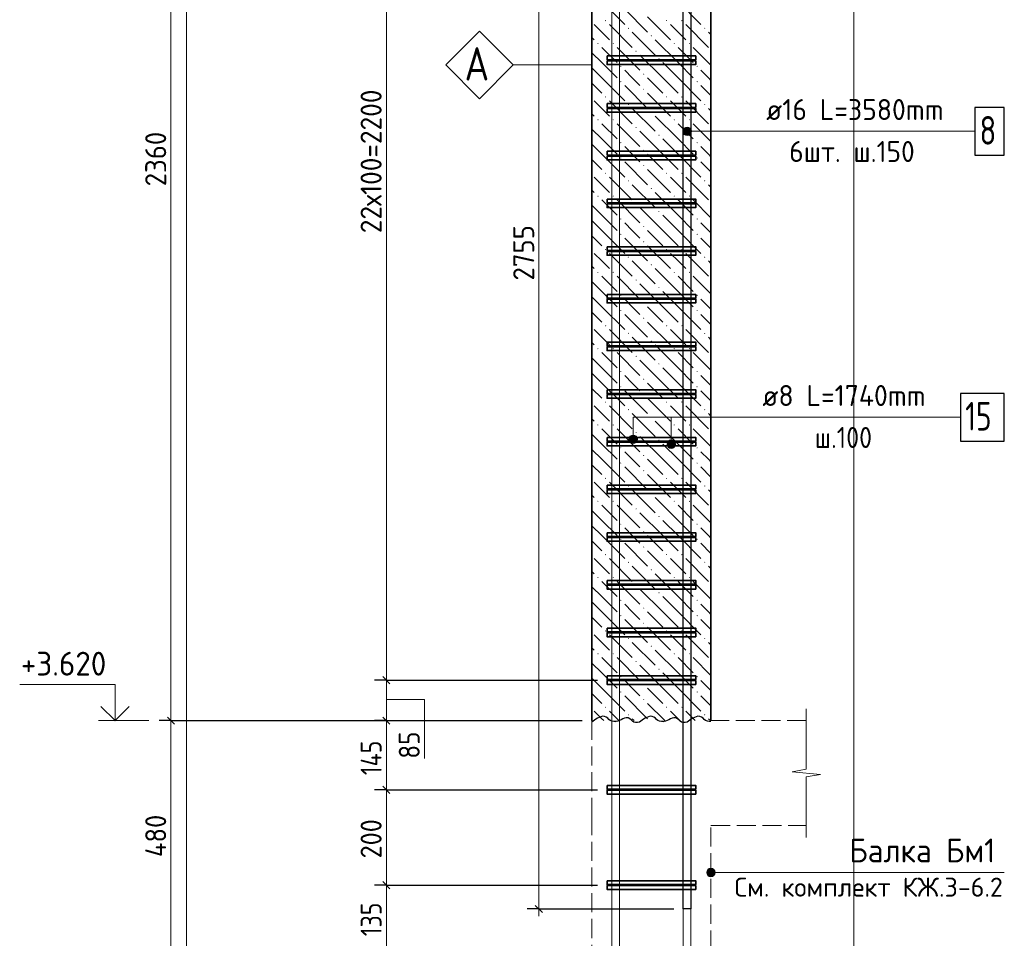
# Model space of a CAD drawing. Header units: millimetres. Extents: x 0 to 59400, y 0 to 42000.
# Tile 10 of 21: x 14488 to 24813, y 22113 to 31747. Entities that reach past the tile are written whole.
import ezdxf

# ---------------------------------------------------------------- set-up
doc = ezdxf.new("R2010")
doc.units = ezdxf.units.MM
doc.linetypes.add('______2', pattern=[270, 200, -70])
for name, color, linetype, lineweight in [('S1 ДОП Продольная арматура', 52, 'Continuous', 25), ('S1 Продольная арматура', 52, 'Continuous', 25), ('Standard', 7, 'Continuous', 25), ('ЖБ Перекрытие верхний уровень', 7, 'Continuous', 18), ('Позиционная метка диаметр_ шаг', 7, 'Continuous', 13), ('Позиционная метка линия выноска', 7, 'Continuous', 13), ('Примечания', 7, 'Continuous', 13), ('Размерная линия_ общее', 7, 'Continuous', 13), ('Хомут', 52, 'Continuous', 25)]:
    doc.layers.add(name, color=color, linetype=linetype, lineweight=lineweight)
doc.layers.add('ЖБ Балка Нижележащая', color=7, linetype='______2', lineweight=18, true_color=0x656565)
doc.layers.add('ЖБ Пилон', color=7, linetype='______2', lineweight=13, true_color=0xa0a0a0)
doc.styles.add('ISOCPEUR', font='txt')

msp = doc.modelspace()

# ---------------------------------------------------------------- hatches: boundary and pattern name
at = {"layer": 'ЖБ Пилон', "linetype": 'Continuous', "lineweight": 18, "transparency": 33554687}
for points in [[(20625, 31736), (20632, 31743), (20638, 31736), (20632, 31730)], [(21265, 31736), (21272, 31743), (21278, 31736), (21272, 31730)], [(21425, 31736), (21432, 31743), (21438, 31736), (21432, 31730)], [(20865, 31656), (20872, 31663), (20878, 31656), (20872, 31650)], [(21665, 31656), (21672, 31663), (21678, 31656), (21672, 31650)], [(20545, 31496), (20552, 31503), (20558, 31496), (20552, 31490)], [(20705, 31496), (20712, 31503), (20718, 31496), (20712, 31490)], [(21105, 31576), (21112, 31583), (21118, 31576), (21112, 31570)], [(21345, 31496), (21352, 31503), (21358, 31496), (21352, 31490)], [(21505, 31496), (21512, 31503), (21518, 31496), (21512, 31490)], [(20945, 31416), (20952, 31423), (20958, 31416), (20952, 31410)], [(21185, 31336), (21192, 31343), (21198, 31336), (21192, 31330)], [(20785, 31256), (20792, 31263), (20798, 31256), (20792, 31250)], [(21585, 31256), (21592, 31263), (21598, 31256), (21592, 31250)], [(20785, 31096), (20792, 31103), (20798, 31096), (20792, 31090)], [(21025, 31176), (21032, 31183), (21038, 31176), (21032, 31170)], [(21585, 31096), (21592, 31103), (21598, 31096), (21592, 31090)], [(21025, 31016), (21032, 31023), (21038, 31016), (21032, 31010)], [(20625, 30936), (20632, 30943), (20638, 30936), (20632, 30930)], [(21265, 30936), (21272, 30943), (21278, 30936), (21272, 30930)], [(21425, 30936), (21432, 30943), (21438, 30936), (21432, 30930)], [(20865, 30856), (20872, 30863), (20878, 30856), (20872, 30850)], [(21105, 30776), (21112, 30783), (21118, 30776), (21112, 30770)], [(21665, 30856), (21672, 30863), (21678, 30856), (21672, 30850)], [(20545, 30696), (20552, 30703), (20558, 30696), (20552, 30690)], [(20705, 30696), (20712, 30703), (20718, 30696), (20712, 30690)], [(21345, 30696), (21352, 30703), (21358, 30696), (21352, 30690)], [(21505, 30696), (21512, 30703), (21518, 30696), (21512, 30690)], [(20945, 30616), (20952, 30623), (20958, 30616), (20952, 30610)], [(20785, 30456), (20792, 30463), (20798, 30456), (20792, 30450)], [(21185, 30536), (21192, 30543), (21198, 30536), (21192, 30530)], [(21585, 30456), (21592, 30463), (21598, 30456), (21592, 30450)], [(21025, 30376), (21032, 30383), (21038, 30376), (21032, 30370)], [(20785, 30296), (20792, 30303), (20798, 30296), (20792, 30290)], [(21585, 30296), (21592, 30303), (21598, 30296), (21592, 30290)], [(21025, 30216), (21032, 30223), (21038, 30216), (21032, 30210)], [(20625, 30136), (20632, 30143), (20638, 30136), (20632, 30130)], [(20865, 30056), (20872, 30063), (20878, 30056), (20872, 30050)], [(21265, 30136), (21272, 30143), (21278, 30136), (21272, 30130)], [(21425, 30136), (21432, 30143), (21438, 30136), (21432, 30130)], [(21665, 30056), (21672, 30063), (21678, 30056), (21672, 30050)], [(21105, 29976), (21112, 29983), (21118, 29976), (21112, 29970)], [(20545, 29896), (20552, 29903), (20558, 29896), (20552, 29890)], [(20705, 29896), (20712, 29903), (20718, 29896), (20712, 29890)], [(21345, 29896), (21352, 29903), (21358, 29896), (21352, 29890)], [(21505, 29896), (21512, 29903), (21518, 29896), (21512, 29890)], [(20945, 29816), (20952, 29823), (20958, 29816), (20952, 29810)], [(21185, 29736), (21192, 29743), (21198, 29736), (21192, 29730)], [(20785, 29656), (20792, 29663), (20798, 29656), (20792, 29650)], [(21585, 29656), (21592, 29663), (21598, 29656), (21592, 29650)], [(21025, 29576), (21032, 29583), (21038, 29576), (21032, 29570)], [(20785, 29496), (20792, 29503), (20798, 29496), (20792, 29490)], [(21585, 29496), (21592, 29503), (21598, 29496), (21592, 29490)], [(20625, 29336), (20632, 29343), (20638, 29336), (20632, 29330)], [(21025, 29416), (21032, 29423), (21038, 29416), (21032, 29410)], [(21265, 29336), (21272, 29343), (21278, 29336), (21272, 29330)], [(21425, 29336), (21432, 29343), (21438, 29336), (21432, 29330)], [(20865, 29256), (20872, 29263), (20878, 29256), (20872, 29250)], [(21665, 29256), (21672, 29263), (21678, 29256), (21672, 29250)], [(21105, 29176), (21112, 29183), (21118, 29176), (21112, 29170)], [(20545, 29096), (20552, 29103), (20558, 29096), (20552, 29090)], [(20705, 29096), (20712, 29103), (20718, 29096), (20712, 29090)], [(20945, 29016), (20952, 29023), (20958, 29016), (20952, 29010)], [(21345, 29096), (21352, 29103), (21358, 29096), (21352, 29090)], [(21505, 29096), (21512, 29103), (21518, 29096), (21512, 29090)], [(21185, 28936), (21192, 28943), (21198, 28936), (21192, 28930)], [(20785, 28856), (20792, 28863), (20798, 28856), (20792, 28850)], [(21585, 28856), (21592, 28863), (21598, 28856), (21592, 28850)], [(21025, 28776), (21032, 28783), (21038, 28776), (21032, 28770)], [(20785, 28696), (20792, 28703), (20798, 28696), (20792, 28690)], [(21025, 28616), (21032, 28623), (21038, 28616), (21032, 28610)], [(21585, 28696), (21592, 28703), (21598, 28696), (21592, 28690)], [(20625, 28536), (20632, 28543), (20638, 28536), (20632, 28530)], [(21265, 28536), (21272, 28543), (21278, 28536), (21272, 28530)], [(21425, 28536), (21432, 28543), (21438, 28536), (21432, 28530)], [(20865, 28456), (20872, 28463), (20878, 28456), (20872, 28450)], [(21665, 28456), (21672, 28463), (21678, 28456), (21672, 28450)], [(20545, 28296), (20552, 28303), (20558, 28296), (20552, 28290)], [(20705, 28296), (20712, 28303), (20718, 28296), (20712, 28290)], [(21105, 28376), (21112, 28383), (21118, 28376), (21112, 28370)], [(21345, 28296), (21352, 28303), (21358, 28296), (21352, 28290)], [(21505, 28296), (21512, 28303), (21518, 28296), (21512, 28290)], [(20945, 28216), (20952, 28223), (20958, 28216), (20952, 28210)], [(21185, 28136), (21192, 28143), (21198, 28136), (21192, 28130)], [(20785, 28056), (20792, 28063), (20798, 28056), (20792, 28050)], [(21585, 28056), (21592, 28063), (21598, 28056), (21592, 28050)], [(20785, 27896), (20792, 27903), (20798, 27896), (20792, 27890)], [(21025, 27976), (21032, 27983), (21038, 27976), (21032, 27970)], [(21585, 27896), (21592, 27903), (21598, 27896), (21592, 27890)], [(21025, 27816), (21032, 27823), (21038, 27816), (21032, 27810)], [(20625, 27736), (20632, 27743), (20638, 27736), (20632, 27730)], [(21265, 27736), (21272, 27743), (21278, 27736), (21272, 27730)], [(21425, 27736), (21432, 27743), (21438, 27736), (21432, 27730)], [(20865, 27656), (20872, 27663), (20878, 27656), (20872, 27650)], [(21105, 27576), (21112, 27583), (21118, 27576), (21112, 27570)], [(21665, 27656), (21672, 27663), (21678, 27656), (21672, 27650)], [(20545, 27496), (20552, 27503), (20558, 27496), (20552, 27490)], [(20705, 27496), (20712, 27503), (20718, 27496), (20712, 27490)], [(21345, 27496), (21352, 27503), (21358, 27496), (21352, 27490)], [(21505, 27496), (21512, 27503), (21518, 27496), (21512, 27490)], [(20945, 27416), (20952, 27423), (20958, 27416), (20952, 27410)], [(20785, 27256), (20792, 27263), (20798, 27256), (20792, 27250)], [(21185, 27336), (21192, 27343), (21198, 27336), (21192, 27330)], [(21585, 27256), (21592, 27263), (21598, 27256), (21592, 27250)], [(21025, 27176), (21032, 27183), (21038, 27176), (21032, 27170)], [(20785, 27096), (20792, 27103), (20798, 27096), (20792, 27090)], [(21585, 27096), (21592, 27103), (21598, 27096), (21592, 27090)], [(21025, 27016), (21032, 27023), (21038, 27016), (21032, 27010)], [(20625, 26936), (20632, 26943), (20638, 26936), (20632, 26930)], [(20865, 26856), (20872, 26863), (20878, 26856), (20872, 26850)], [(21265, 26936), (21272, 26943), (21278, 26936), (21272, 26930)], [(21425, 26936), (21432, 26943), (21438, 26936), (21432, 26930)], [(21665, 26856), (21672, 26863), (21678, 26856), (21672, 26850)], [(21105, 26776), (21112, 26783), (21118, 26776), (21112, 26770)], [(20545, 26696), (20552, 26703), (20558, 26696), (20552, 26690)], [(20705, 26696), (20712, 26703), (20718, 26696), (20712, 26690)], [(21345, 26696), (21352, 26703), (21358, 26696), (21352, 26690)], [(21505, 26696), (21512, 26703), (21518, 26696), (21512, 26690)], [(20945, 26616), (20952, 26623), (20958, 26616), (20952, 26610)], [(21185, 26536), (21192, 26543), (21198, 26536), (21192, 26530)], [(20785, 26456), (20792, 26463), (20798, 26456), (20792, 26450)], [(21585, 26456), (21592, 26463), (21598, 26456), (21592, 26450)], [(21025, 26376), (21032, 26383), (21038, 26376), (21032, 26370)], [(20785, 26296), (20792, 26303), (20798, 26296), (20792, 26290)], [(21585, 26296), (21592, 26303), (21598, 26296), (21592, 26290)], [(20625, 26136), (20632, 26143), (20638, 26136), (20632, 26130)], [(21025, 26216), (21032, 26223), (21038, 26216), (21032, 26210)], [(21265, 26136), (21272, 26143), (21278, 26136), (21272, 26130)], [(21425, 26136), (21432, 26143), (21438, 26136), (21432, 26130)], [(20865, 26056), (20872, 26063), (20878, 26056), (20872, 26050)], [(21665, 26056), (21672, 26063), (21678, 26056), (21672, 26050)], [(21105, 25976), (21112, 25983), (21118, 25976), (21112, 25970)], [(20545, 25896), (20552, 25903), (20558, 25896), (20552, 25890)], [(20705, 25896), (20712, 25903), (20718, 25896), (20712, 25890)], [(20945, 25816), (20952, 25823), (20958, 25816), (20952, 25810)], [(21345, 25896), (21352, 25903), (21358, 25896), (21352, 25890)], [(21505, 25896), (21512, 25903), (21518, 25896), (21512, 25890)], [(21185, 25736), (21192, 25743), (21198, 25736), (21192, 25730)], [(20785, 25656), (20792, 25663), (20798, 25656), (20792, 25650)], [(21585, 25656), (21592, 25663), (21598, 25656), (21592, 25650)], [(21025, 25576), (21032, 25583), (21038, 25576), (21032, 25570)], [(20785, 25496), (20792, 25503), (20798, 25496), (20792, 25490)], [(21025, 25416), (21032, 25423), (21038, 25416), (21032, 25410)], [(21585, 25496), (21592, 25503), (21598, 25496), (21592, 25490)], [(20625, 25336), (20632, 25343), (20638, 25336), (20632, 25330)], [(21265, 25336), (21272, 25343), (21278, 25336), (21272, 25330)], [(21425, 25336), (21432, 25343), (21438, 25336), (21432, 25330)], [(20865, 25256), (20872, 25263), (20878, 25256), (20872, 25250)], [(21665, 25256), (21672, 25263), (21678, 25256), (21672, 25250)], [(20545, 25096), (20552, 25103), (20558, 25096), (20552, 25090)], [(20705, 25096), (20712, 25103), (20718, 25096), (20712, 25090)], [(21105, 25176), (21112, 25183), (21118, 25176), (21112, 25170)], [(21345, 25096), (21352, 25103), (21358, 25096), (21352, 25090)], [(21505, 25096), (21512, 25103), (21518, 25096), (21512, 25090)], [(20945, 25016), (20952, 25023), (20958, 25016), (20952, 25010)], [(21185, 24936), (21192, 24943), (21198, 24936), (21192, 24930)], [(20785, 24856), (20792, 24863), (20798, 24856), (20792, 24850)], [(21025, 24776), (21032, 24783), (21038, 24776), (21032, 24770)], [(21585, 24856), (21592, 24863), (21598, 24856), (21592, 24850)], [(20785, 24696), (20792, 24703), (20798, 24696), (20792, 24690)], [(21585, 24696), (21592, 24703), (21598, 24696), (21592, 24690)], [(21025, 24616), (21032, 24623), (21038, 24616), (21032, 24610)], [(20625, 24536), (20632, 24543), (20638, 24536), (20632, 24530)], [(21265, 24536), (21272, 24543), (21278, 24536), (21272, 24530)], [(21425, 24536), (21432, 24543), (21438, 24536), (21432, 24530)], [(20865, 24456), (20872, 24463), (20878, 24456), (20872, 24450)], [(21665, 24456), (21672, 24463), (21678, 24456), (21672, 24450)]]:
    msp.add_hatch(color=7, dxfattribs=at).paths.add_polyline_path(points, flags=16)
at = {"layer": 'Позиционная метка линия выноска', "linetype": 'Continuous', "lineweight": 13, "transparency": 33554687}
for points in [[(21449, 30554), (21449, 30599), (21442, 30576)], [(21465, 30538), (21465, 30615), (21449, 30599)], [(21465, 30538), (21449, 30599), (21449, 30554)], [(21487, 30531), (21487, 30621), (21465, 30615)], [(21487, 30531), (21465, 30615), (21465, 30538)], [(21510, 30538), (21510, 30615), (21487, 30621)], [(21510, 30538), (21487, 30621), (21487, 30531)], [(21526, 30554), (21526, 30599), (21510, 30615)], [(21526, 30554), (21510, 30615), (21510, 30538)], [(21526, 30599), (21526, 30554), (21532, 30576)], [(20960, 27368), (20882, 27368), (20876, 27346)], [(20960, 27368), (20876, 27346), (20966, 27346)], [(20943, 27385), (20898, 27385), (20882, 27368)], [(20943, 27385), (20882, 27368), (20960, 27368)], [(20898, 27385), (20943, 27385), (20921, 27391)], [(20966, 27346), (20876, 27346), (20882, 27323)], [(20966, 27346), (20882, 27323), (20960, 27323)], [(20960, 27323), (20882, 27323), (20898, 27307)], [(20960, 27323), (20898, 27307), (20943, 27307)], [(20943, 27307), (20898, 27307), (20921, 27301)], [(21360, 27318), (21282, 27318), (21276, 27296)], [(21360, 27318), (21276, 27296), (21366, 27296)], [(21366, 27296), (21276, 27296), (21282, 27273)], [(21343, 27335), (21298, 27335), (21282, 27318)], [(21343, 27335), (21282, 27318), (21360, 27318)], [(21366, 27296), (21282, 27273), (21360, 27273)], [(21360, 27273), (21282, 27273), (21298, 27257)], [(21298, 27335), (21343, 27335), (21321, 27341)], [(21360, 27273), (21298, 27257), (21343, 27257)], [(21343, 27257), (21298, 27257), (21321, 27251)], [(21699, 22782), (21699, 22827), (21692, 22804)], [(21699, 22827), (21715, 22765), (21715, 22843)], [(21699, 22827), (21699, 22782), (21715, 22765)], [(21715, 22843), (21737, 22759), (21737, 22849)], [(21715, 22843), (21715, 22765), (21737, 22759)], [(21737, 22849), (21737, 22759), (21760, 22765)], [(21737, 22849), (21760, 22765), (21760, 22843)], [(21760, 22843), (21760, 22765), (21776, 22782)], [(21760, 22843), (21776, 22782), (21776, 22827)], [(21776, 22827), (21776, 22782), (21782, 22804)]]:
    msp.add_hatch(color=7, dxfattribs=at).paths.add_polyline_path(points)

# ---------------------------------------------------------------- linework, layer by layer
at = {"layer": 'S1 ДОП Продольная арматура', "color": 28, "linetype": 'Continuous', "lineweight": 25, "true_color": 0x50140a, "transparency": 33554687}
msp.add_lwpolyline([(21447, 22421), (21447, 36821), (17947, 36821), (17947, 36901), (21527, 36901), (21527, 22421), (21447, 22421)], dxfattribs=at)
msp.add_lwpolyline([(21447, 22421), (21447, 36821), (17947, 36821), (17947, 36901), (21527, 36901), (21527, 22421), (21447, 22421)], dxfattribs=at)
msp.add_lwpolyline([(21447, 22421), (21447, 36821), (17947, 36821), (17947, 36901), (21527, 36901), (21527, 22421), (21447, 22421)], dxfattribs=at)
msp.add_lwpolyline([(21447, 22421), (21447, 36821), (17947, 36821), (17947, 36901), (21527, 36901), (21527, 22421), (21447, 22421)], dxfattribs=at)
msp.add_lwpolyline([(21447, 22421), (21447, 36821), (17947, 36821), (17947, 36901), (21527, 36901), (21527, 22421), (21447, 22421)], dxfattribs=at)
at = {"layer": 'S1 ДОП Продольная арматура', "color": 7, "linetype": 'Continuous', "lineweight": 25, "transparency": 33554687}
msp.add_lwpolyline([(24503, 30326), (24813, 30326), (24813, 30826), (24503, 30826), (24503, 30326)], dxfattribs=at)
at = {"layer": 'S1 Продольная арматура', "color": 7, "linetype": 'Continuous', "lineweight": 18, "transparency": 33554687}
for points in [[(21447, 5496), (21447, 36921), (17947, 36921), (17947, 37001), (21527, 37001), (21527, 5496), (21447, 5496)], [(21447, 5496), (21447, 36921), (17947, 36921), (17947, 37001), (21527, 37001), (21527, 5496), (21447, 5496)], [(21447, 5496), (21447, 36921), (17947, 36921), (17947, 37001), (21527, 37001), (21527, 5496), (21447, 5496)], [(20697, 5496), (20697, 36821), (17097, 36821), (17097, 36901), (20777, 36901), (20777, 5496), (20697, 5496)], [(20697, 5496), (20697, 36821), (17097, 36821), (17097, 36901), (20777, 36901), (20777, 5496), (20697, 5496)], [(20697, 5496), (20697, 36821), (17097, 36821), (17097, 36901), (20777, 36901), (20777, 5496), (20697, 5496)]]:
    msp.add_lwpolyline(points, dxfattribs=at)
at = {"layer": 'Standard', "color": 7, "linetype": 'Continuous', "lineweight": 13, "transparency": 33554687}
msp.add_line((15843, 24396), (15313, 24396), dxfattribs=at)
at = {"layer": 'Standard', "color": 251, "linetype": 'Continuous', "lineweight": -3, "true_color": 0x656565, "transparency": 33554687}
for q in [(19808, 22421), (20058, 22421), (21347, 22421)]:
    msp.add_line((19933, 22421), q, dxfattribs=at)
at = {"layer": 'Standard', "color": 251, "linetype": 'Continuous', "lineweight": 25, "true_color": 0x656565, "transparency": 33554687}
msp.add_line((19970, 22383), (19895, 22458), dxfattribs=at)
at = {"layer": 'Standard', "color": 251, "linetype": 'Continuous', "lineweight": 13, "true_color": 0x656565, "transparency": 33554687}
msp.add_line((19933, 22421), (19933, 22346), dxfattribs=at)
at = {"layer": 'Standard', "color": 254, "linetype": 'Continuous', "lineweight": 13, "true_color": 0xc4c4ff, "transparency": 33554687}
msp.add_lwpolyline([(16237, 1996), (23237, 1996), (23237, 39692), (16237, 39692), (16237, 1996)], dxfattribs=at)
at = {"layer": 'Standard', "color": 251, "linetype": 'Continuous', "lineweight": 13, "true_color": 0x656565, "transparency": 33554687}
msp.add_lwpolyline([(19933, 22421), (19933, 28925), (19933, 28925), (19933, 36196)], dxfattribs=at)
at = {"layer": 'Standard', "color": 7, "linetype": 'Continuous', "lineweight": 13, "transparency": 33554687}
msp.add_lwpolyline([(15488, 24396), (15488, 24776), (14488, 24776)], dxfattribs=at)
at = {"layer": 'Standard', "color": 7, "linetype": 'Continuous', "lineweight": 35, "transparency": 33554687}
msp.add_lwpolyline([(15636, 24544), (15488, 24396), (15339, 24544)], dxfattribs=at)
at = {"layer": 'ЖБ Балка Нижележащая', "color": 7, "linetype": '______2', "lineweight": 18, "transparency": 33554687}
for p, q in [((20487, 23396), (20487, 21996)), ((21737, 21996), (21737, 23296))]:
    msp.add_line(p, q, dxfattribs=at)
at = {"layer": 'ЖБ Перекрытие верхний уровень', "color": 7, "linetype": '______2', "lineweight": 18, "transparency": 33554687}
for p, q in [((20487, 24396), (20487, 23396)), ((22737, 24396), (21737, 24396)), ((21737, 23296), (22737, 23296))]:
    msp.add_line(p, q, dxfattribs=at)
at = {"layer": 'ЖБ Пилон', "color": 7, "linetype": 'Continuous', "lineweight": 35, "transparency": 33554687}
for p, q in [((20487, 36196), (20487, 24396)), ((21737, 24396), (21737, 36196))]:
    msp.add_line(p, q, dxfattribs=at)
at = {"layer": 'ЖБ Пилон', "color": 9, "linetype": 'Continuous', "lineweight": 18, "true_color": 0xc7c7c7, "transparency": 33554687}
for p, q in [((20592, 31936), (20832, 31696)), ((21392, 31936), (21632, 31696)), ((20832, 31856), (21072, 31616)), ((21072, 31776), (21312, 31536)), ((20592, 31616), (20512, 31696)), ((20672, 31536), (20592, 31616)), ((20672, 31696), (20912, 31456)), ((20912, 31616), (21152, 31376)), ((21392, 31616), (21312, 31696)), ((21472, 31536), (21392, 31616)), ((21472, 31696), (21712, 31456)), ((21712, 31616), (21737, 31590)), ((20487, 31560), (20512, 31536)), ((21392, 31296), (21152, 31536)), ((20592, 31296), (20487, 31400)), ((20592, 31456), (20752, 31296)), ((20752, 31456), (20992, 31216)), ((21392, 31456), (21552, 31296)), ((21552, 31456), (21737, 31270)), ((20592, 31296), (20752, 31136)), ((21232, 31136), (20992, 31376)), ((21232, 31296), (21392, 31136)), ((21392, 31296), (21552, 31136)), ((20487, 31240), (20592, 31136)), ((20912, 31136), (20832, 31216)), ((21712, 31136), (21632, 31216)), ((20592, 31136), (20832, 30896)), ((20992, 31056), (20912, 31136)), ((21072, 31136), (21232, 30976)), ((21232, 31136), (21392, 30976)), ((21392, 31136), (21632, 30896)), ((21737, 31110), (21712, 31136)), ((20487, 31080), (20592, 30976)), ((20832, 31056), (21072, 30816)), ((21632, 31056), (21737, 30950)), ((20592, 30816), (20512, 30896)), ((20672, 30896), (20912, 30656)), ((21072, 30976), (21312, 30736)), ((21392, 30816), (21312, 30896)), ((21472, 30896), (21712, 30656)), ((20672, 30736), (20592, 30816)), ((20912, 30816), (21152, 30576)), ((21472, 30736), (21392, 30816)), ((21712, 30816), (21737, 30790)), ((20487, 30760), (20512, 30736)), ((21392, 30496), (21152, 30736)), ((20592, 30496), (20487, 30600)), ((20592, 30656), (20752, 30496)), ((20752, 30656), (20992, 30416)), ((21232, 30336), (20992, 30576)), ((21392, 30656), (21552, 30496)), ((21552, 30656), (21737, 30470)), ((20592, 30496), (20752, 30336)), ((21232, 30496), (21392, 30336)), ((21392, 30496), (21552, 30336)), ((20487, 30440), (20592, 30336)), ((20912, 30336), (20832, 30416)), ((21712, 30336), (21632, 30416)), ((20487, 30280), (20592, 30176)), ((20592, 30336), (20832, 30096)), ((20832, 30256), (21072, 30016)), ((20992, 30256), (20912, 30336)), ((21072, 30336), (21232, 30176)), ((21232, 30336), (21392, 30176)), ((21392, 30336), (21632, 30096)), ((21632, 30256), (21737, 30150)), ((21737, 30310), (21712, 30336)), ((21072, 30176), (21312, 29936)), ((20592, 30016), (20512, 30096)), ((20672, 30096), (20912, 29856)), ((21392, 30016), (21312, 30096)), ((21472, 30096), (21712, 29856)), ((20487, 29960), (20512, 29936)), ((20672, 29936), (20592, 30016)), ((20912, 30016), (21152, 29776)), ((21472, 29936), (21392, 30016)), ((21712, 30016), (21737, 29990)), ((20592, 29856), (20752, 29696)), ((20752, 29856), (20992, 29616)), ((21392, 29696), (21152, 29936)), ((21392, 29856), (21552, 29696)), ((21552, 29856), (21737, 29670)), ((20592, 29696), (20487, 29800)), ((21232, 29536), (20992, 29776)), ((20487, 29640), (20592, 29536)), ((20592, 29696), (20752, 29536)), ((21232, 29696), (21392, 29536)), ((21392, 29696), (21552, 29536)), ((20592, 29536), (20832, 29296)), ((20912, 29536), (20832, 29616)), ((20992, 29456), (20912, 29536)), ((21072, 29536), (21232, 29376)), ((21232, 29536), (21392, 29376)), ((21392, 29536), (21632, 29296)), ((21712, 29536), (21632, 29616)), ((21737, 29510), (21712, 29536)), ((20487, 29480), (20592, 29376)), ((20832, 29456), (21072, 29216)), ((21632, 29456), (21737, 29350)), ((21072, 29376), (21312, 29136)), ((20592, 29216), (20512, 29296)), ((20672, 29296), (20912, 29056)), ((21392, 29216), (21312, 29296)), ((21472, 29296), (21712, 29056)), ((20487, 29160), (20512, 29136)), ((20672, 29136), (20592, 29216)), ((20912, 29216), (21152, 28976)), ((21392, 28896), (21152, 29136)), ((21472, 29136), (21392, 29216)), ((21712, 29216), (21737, 29190)), ((20592, 29056), (20752, 28896)), ((20752, 29056), (20992, 28816)), ((21392, 29056), (21552, 28896)), ((21552, 29056), (21737, 28870)), ((20592, 28896), (20487, 29000)), ((21232, 28736), (20992, 28976)), ((20487, 28840), (20592, 28736)), ((20592, 28896), (20752, 28736)), ((20912, 28736), (20832, 28816)), ((21232, 28896), (21392, 28736)), ((21392, 28896), (21552, 28736)), ((21712, 28736), (21632, 28816)), ((20592, 28736), (20832, 28496)), ((20992, 28656), (20912, 28736)), ((21072, 28736), (21232, 28576)), ((21232, 28736), (21392, 28576)), ((21392, 28736), (21632, 28496)), ((21737, 28710), (21712, 28736)), ((20487, 28680), (20592, 28576)), ((20832, 28656), (21072, 28416)), ((21632, 28656), (21737, 28550)), ((21072, 28576), (21312, 28336)), ((20592, 28416), (20512, 28496)), ((20672, 28336), (20592, 28416)), ((20672, 28496), (20912, 28256)), ((20912, 28416), (21152, 28176)), ((21392, 28416), (21312, 28496)), ((21472, 28336), (21392, 28416)), ((21472, 28496), (21712, 28256)), ((21712, 28416), (21737, 28390)), ((20487, 28360), (20512, 28336)), ((21392, 28096), (21152, 28336)), ((20592, 28096), (20487, 28200)), ((20592, 28256), (20752, 28096)), ((20752, 28256), (20992, 28016)), ((21392, 28256), (21552, 28096)), ((21552, 28256), (21737, 28070)), ((20592, 28096), (20752, 27936)), ((21232, 27936), (20992, 28176)), ((21232, 28096), (21392, 27936)), ((21392, 28096), (21552, 27936)), ((20487, 28040), (20592, 27936)), ((20912, 27936), (20832, 28016)), ((21712, 27936), (21632, 28016)), ((20487, 27880), (20592, 27776)), ((20592, 27936), (20832, 27696)), ((20992, 27856), (20912, 27936)), ((21072, 27936), (21232, 27776)), ((21232, 27936), (21392, 27776)), ((21392, 27936), (21632, 27696)), ((21737, 27910), (21712, 27936)), ((20832, 27856), (21072, 27616)), ((21632, 27856), (21737, 27750)), ((20592, 27616), (20512, 27696)), ((20672, 27696), (20912, 27456)), ((21072, 27776), (21312, 27536)), ((21392, 27616), (21312, 27696)), ((21472, 27696), (21712, 27456)), ((20672, 27536), (20592, 27616)), ((20912, 27616), (21152, 27376)), ((21472, 27536), (21392, 27616)), ((21712, 27616), (21737, 27590)), ((20487, 27560), (20512, 27536)), ((21392, 27296), (21152, 27536)), ((20592, 27296), (20487, 27400)), ((20592, 27456), (20752, 27296)), ((20752, 27456), (20992, 27216)), ((21232, 27136), (20992, 27376)), ((21392, 27456), (21552, 27296)), ((21552, 27456), (21737, 27270)), ((20592, 27296), (20752, 27136)), ((21232, 27296), (21392, 27136)), ((21392, 27296), (21552, 27136)), ((20487, 27240), (20592, 27136)), ((20912, 27136), (20832, 27216)), ((21712, 27136), (21632, 27216)), ((20487, 27080), (20592, 26976)), ((20592, 27136), (20832, 26896)), ((20832, 27056), (21072, 26816)), ((20992, 27056), (20912, 27136)), ((21072, 27136), (21232, 26976)), ((21232, 27136), (21392, 26976)), ((21392, 27136), (21632, 26896)), ((21632, 27056), (21737, 26950)), ((21737, 27110), (21712, 27136)), ((21072, 26976), (21312, 26736)), ((20592, 26816), (20512, 26896)), ((20672, 26896), (20912, 26656)), ((21392, 26816), (21312, 26896)), ((21472, 26896), (21712, 26656)), ((20487, 26760), (20512, 26736)), ((20672, 26736), (20592, 26816)), ((20912, 26816), (21152, 26576)), ((21472, 26736), (21392, 26816)), ((21712, 26816), (21737, 26790)), ((20592, 26656), (20752, 26496)), ((20752, 26656), (20992, 26416)), ((21392, 26496), (21152, 26736)), ((21392, 26656), (21552, 26496)), ((21552, 26656), (21737, 26470)), ((20592, 26496), (20487, 26600)), ((21232, 26336), (20992, 26576)), ((20487, 26440), (20592, 26336)), ((20592, 26496), (20752, 26336)), ((21232, 26496), (21392, 26336)), ((21392, 26496), (21552, 26336)), ((20592, 26336), (20832, 26096)), ((20912, 26336), (20832, 26416)), ((20992, 26256), (20912, 26336)), ((21072, 26336), (21232, 26176)), ((21232, 26336), (21392, 26176)), ((21392, 26336), (21632, 26096)), ((21712, 26336), (21632, 26416)), ((21737, 26310), (21712, 26336)), ((20487, 26280), (20592, 26176)), ((20832, 26256), (21072, 26016)), ((21632, 26256), (21737, 26150)), ((21072, 26176), (21312, 25936)), ((20592, 26016), (20512, 26096)), ((20672, 26096), (20912, 25856)), ((21392, 26016), (21312, 26096)), ((21472, 26096), (21712, 25856)), ((20487, 25960), (20512, 25936)), ((20672, 25936), (20592, 26016)), ((20912, 26016), (21152, 25776)), ((21392, 25696), (21152, 25936)), ((21472, 25936), (21392, 26016)), ((21712, 26016), (21737, 25990)), ((20592, 25856), (20752, 25696)), ((20752, 25856), (20992, 25616)), ((21392, 25856), (21552, 25696)), ((21552, 25856), (21737, 25670)), ((20592, 25696), (20487, 25800)), ((21232, 25536), (20992, 25776)), ((20487, 25640), (20592, 25536)), ((20592, 25696), (20752, 25536)), ((20912, 25536), (20832, 25616)), ((21232, 25696), (21392, 25536)), ((21392, 25696), (21552, 25536)), ((21712, 25536), (21632, 25616)), ((20592, 25536), (20832, 25296)), ((20992, 25456), (20912, 25536)), ((21072, 25536), (21232, 25376)), ((21232, 25536), (21392, 25376)), ((21392, 25536), (21632, 25296)), ((21737, 25510), (21712, 25536)), ((20487, 25480), (20592, 25376)), ((20832, 25456), (21072, 25216)), ((21632, 25456), (21737, 25350)), ((21072, 25376), (21312, 25136)), ((20592, 25216), (20512, 25296)), ((20672, 25136), (20592, 25216)), ((20672, 25296), (20912, 25056)), ((20912, 25216), (21152, 24976)), ((21392, 25216), (21312, 25296)), ((21472, 25136), (21392, 25216)), ((21472, 25296), (21712, 25056)), ((21712, 25216), (21737, 25190)), ((20487, 25160), (20512, 25136)), ((21392, 24896), (21152, 25136)), ((20592, 24896), (20487, 25000)), ((20592, 25056), (20752, 24896)), ((20752, 25056), (20992, 24816)), ((21392, 25056), (21552, 24896)), ((21552, 25056), (21737, 24870)), ((20592, 24896), (20752, 24736)), ((21232, 24736), (20992, 24976)), ((21232, 24896), (21392, 24736)), ((21392, 24896), (21552, 24736)), ((20487, 24840), (20592, 24736)), ((20912, 24736), (20832, 24816)), ((21712, 24736), (21632, 24816)), ((20487, 24680), (20592, 24576)), ((20592, 24736), (20832, 24496)), ((20992, 24656), (20912, 24736)), ((21072, 24736), (21232, 24576)), ((21232, 24736), (21392, 24576)), ((21392, 24736), (21632, 24496)), ((21737, 24710), (21712, 24736)), ((20832, 24656), (21072, 24416)), ((21072, 24576), (21252, 24396)), ((21632, 24656), (21737, 24550)), ((20592, 24416), (20512, 24496)), ((20672, 24496), (20772, 24396)), ((21392, 24416), (21312, 24496)), ((21472, 24496), (21572, 24396)), ((20612, 24396), (20592, 24416)), ((20912, 24416), (20932, 24396)), ((21412, 24396), (21392, 24416)), ((21712, 24416), (21732, 24396))]:
    msp.add_line(p, q, dxfattribs=at)
at = {"layer": 'Позиционная метка линия выноска', "color": 7, "linetype": 'Continuous', "lineweight": 13, "transparency": 33554687}
for p, q in [((19664, 31272), (20487, 31272)), ((21442, 30576), (21442, 30576)), ((21487, 30621), (21487, 30621)), ((24503, 30576), (21487, 30576)), ((21532, 30576), (21532, 30576)), ((21487, 30531), (21487, 30531)), ((20921, 27391), (20921, 27391)), ((20876, 27346), (20876, 27346)), ((20921, 27301), (20921, 27301)), ((20966, 27346), (20966, 27346)), ((21276, 27296), (21276, 27296)), ((21321, 27341), (21321, 27341)), ((21366, 27296), (21366, 27296)), ((21321, 27251), (21321, 27251)), ((21737, 22849), (21737, 22849)), ((21692, 22804), (21692, 22804)), ((21737, 22759), (21737, 22759)), ((21782, 22804), (21782, 22804))]:
    msp.add_line(p, q, dxfattribs=at)
for points in [[(19664, 31272), (19311, 31625), (18957, 31272), (19311, 30918), (19664, 31272)], [(23939, 27578), (20921, 27578), (20921, 27346)], [(24353, 27578), (21321, 27578), (21321, 27296)], [(21737, 22804), (21997, 22804), (24813, 22804)]]:
    msp.add_lwpolyline(points, dxfattribs=at)
for centre in [(21487, 30576), (20921, 27346), (21321, 27296), (21737, 22804)]:
    msp.add_circle(centre, 45, dxfattribs=at)
at = {"layer": 'Примечания', "color": 7, "linetype": 'Continuous', "lineweight": 13, "transparency": 33554687}
for p, q in [((22737, 24521), (22737, 23886)), ((22737, 23886), (22587, 23859)), ((22587, 23859), (22887, 23832)), ((22887, 23832), (22737, 23805)), ((22737, 23805), (22737, 23171)), ((22737, 23171), (22737, 23171))]:
    msp.add_line(p, q, dxfattribs=at)
msp.add_lwpolyline([(18333, 24616), (18733, 24616), (18733, 24000)], dxfattribs=at)
at = {"layer": 'Примечания', "color": 7, "linetype": 'Continuous', "lineweight": 25, "transparency": 33554687}
for points in [[(20737, 24387), (20719, 24387), (20699, 24390), (20681, 24396), (20666, 24407), (20654, 24420), (20639, 24431), (20621, 24438), (20601, 24442), (20582, 24437), (20564, 24430), (20546, 24422), (20531, 24411), (20517, 24400), (20503, 24389), (20487, 24380)], [(21237, 24387), (21219, 24387), (21199, 24390), (21181, 24396), (21166, 24407), (21154, 24420), (21139, 24431), (21121, 24438), (21101, 24442), (21082, 24437), (21064, 24430), (21046, 24422), (21031, 24411), (21017, 24400), (21003, 24389), (20986, 24380), (20967, 24375), (20947, 24375), (20928, 24381), (20913, 24391), (20900, 24404), (20886, 24415), (20869, 24424), (20849, 24426), (20830, 24421), (20812, 24413), (20795, 24405), (20778, 24397), (20761, 24389), (20741, 24385), (20737, 24384)], [(21737, 24387), (21719, 24387), (21699, 24390), (21681, 24396), (21666, 24407), (21654, 24420), (21639, 24431), (21621, 24438), (21601, 24442), (21582, 24437), (21564, 24430), (21546, 24422), (21531, 24411), (21517, 24400), (21503, 24389), (21486, 24380), (21467, 24375), (21447, 24375), (21428, 24381), (21413, 24391), (21400, 24404), (21386, 24415), (21369, 24424), (21349, 24426), (21330, 24421), (21312, 24413), (21295, 24405), (21278, 24397), (21261, 24389), (21241, 24385), (21237, 24384)]]:
    msp.add_lwpolyline(points, dxfattribs=at)
at = {"layer": 'Размерная линия_ общее', "color": 7, "linetype": 'Continuous', "lineweight": 13, "transparency": 33554687}
for p, q in [((16074, 24396), (16074, 36196)), ((18333, 24821), (18333, 35821)), ((18333, 24396), (18333, 24821)), ((16074, 21996), (16074, 24396)), ((18333, 23671), (18333, 24396)), ((18333, 22671), (18333, 23671)), ((18333, 21996), (18333, 22671))]:
    msp.add_line(p, q, dxfattribs=at)
at = {"layer": 'Размерная линия_ общее', "color": 253, "linetype": 'Continuous', "lineweight": -3, "true_color": 0xa0a0a0, "transparency": 33554687}
for p, q in [((18333, 24821), (18208, 24821)), ((18333, 24821), (18458, 24821)), ((16074, 24396), (15949, 24396)), ((16074, 24396), (16199, 24396)), ((16074, 24396), (20387, 24396)), ((18333, 24396), (18208, 24396)), ((18333, 24396), (18458, 24396)), ((18333, 23671), (18208, 23671)), ((18333, 23671), (18458, 23671)), ((18333, 22671), (18208, 22671)), ((18333, 22671), (18458, 22671))]:
    msp.add_line(p, q, dxfattribs=at)
at = {"layer": 'Размерная линия_ общее', "color": 7, "linetype": 'Continuous', "lineweight": 25, "transparency": 33554687}
for p, q in [((18370, 24783), (18295, 24858)), ((16111, 24358), (16036, 24433)), ((18370, 24358), (18295, 24433)), ((18370, 23633), (18295, 23708)), ((18370, 22633), (18295, 22708))]:
    msp.add_line(p, q, dxfattribs=at)
at = {"layer": 'Размерная линия_ общее', "color": 253, "linetype": 'Continuous', "lineweight": -3, "true_color": 0xa0a0a0, "transparency": 33554687}
for points in [[(18333, 24821), (18576, 24821), (18576, 24821), (20547, 24821)], [(18333, 24396), (18571, 24396), (18571, 24396), (20387, 24396)], [(18333, 23671), (18561, 23671), (18561, 23671), (18710, 23671), (18710, 23671), (20547, 23671)], [(18333, 22671), (18548, 22671), (18548, 22671), (18688, 22671), (18688, 22671), (20547, 22671)]]:
    msp.add_lwpolyline(points, dxfattribs=at)
at = {"layer": 'Хомут', "color": 7, "linetype": 'Continuous', "lineweight": 35, "transparency": 33554687}
for points in [[(20647, 31366), (21577, 31366), (21577, 31326), (20647, 31326), (20647, 31366)], [(20647, 31316), (21577, 31316), (21577, 31276), (20647, 31276), (20647, 31316)], [(20647, 30866), (21577, 30866), (21577, 30826), (20647, 30826), (20647, 30866)], [(20647, 30816), (21577, 30816), (21577, 30776), (20647, 30776), (20647, 30816)], [(20647, 30366), (21577, 30366), (21577, 30326), (20647, 30326), (20647, 30366)], [(20647, 30316), (21577, 30316), (21577, 30276), (20647, 30276), (20647, 30316)], [(20647, 29866), (21577, 29866), (21577, 29826), (20647, 29826), (20647, 29866)], [(20647, 29816), (21577, 29816), (21577, 29776), (20647, 29776), (20647, 29816)], [(20647, 29366), (21577, 29366), (21577, 29326), (20647, 29326), (20647, 29366)], [(20647, 29316), (21577, 29316), (21577, 29276), (20647, 29276), (20647, 29316)], [(20647, 28866), (21577, 28866), (21577, 28826), (20647, 28826), (20647, 28866)], [(20647, 28816), (21577, 28816), (21577, 28776), (20647, 28776), (20647, 28816)], [(20647, 28366), (21577, 28366), (21577, 28326), (20647, 28326), (20647, 28366)], [(20647, 28316), (21577, 28316), (21577, 28276), (20647, 28276), (20647, 28316)], [(20647, 27866), (21577, 27866), (21577, 27826), (20647, 27826), (20647, 27866)], [(20647, 27816), (21577, 27816), (21577, 27776), (20647, 27776), (20647, 27816)], [(20647, 27366), (21577, 27366), (21577, 27326), (20647, 27326), (20647, 27366)], [(20647, 27316), (21577, 27316), (21577, 27276), (20647, 27276), (20647, 27316)], [(20647, 26866), (21577, 26866), (21577, 26826), (20647, 26826), (20647, 26866)], [(20647, 26816), (21577, 26816), (21577, 26776), (20647, 26776), (20647, 26816)], [(20647, 26366), (21577, 26366), (21577, 26326), (20647, 26326), (20647, 26366)], [(20647, 26316), (21577, 26316), (21577, 26276), (20647, 26276), (20647, 26316)], [(20647, 25866), (21577, 25866), (21577, 25826), (20647, 25826), (20647, 25866)], [(20647, 25816), (21577, 25816), (21577, 25776), (20647, 25776), (20647, 25816)], [(20647, 25366), (21577, 25366), (21577, 25326), (20647, 25326), (20647, 25366)], [(20647, 25316), (21577, 25316), (21577, 25276), (20647, 25276), (20647, 25316)], [(20647, 24866), (21577, 24866), (21577, 24826), (20647, 24826), (20647, 24866)], [(20647, 24816), (21577, 24816), (21577, 24776), (20647, 24776), (20647, 24816)], [(20647, 23716), (21577, 23716), (21577, 23676), (20647, 23676), (20647, 23716)], [(20647, 23666), (21577, 23666), (21577, 23626), (20647, 23626), (20647, 23666)], [(20647, 22716), (21577, 22716), (21577, 22676), (20647, 22676), (20647, 22716)], [(20647, 22666), (21577, 22666), (21577, 22626), (20647, 22626), (20647, 22666)]]:
    msp.add_lwpolyline(points, dxfattribs=at)
at = {"layer": 'Хомут', "color": 7, "linetype": 'Continuous', "lineweight": 25, "transparency": 33554687}
msp.add_lwpolyline([(24353, 27328), (24813, 27328), (24813, 27828), (24353, 27828), (24353, 27328)], dxfattribs=at)

# ---------------------------------------------------------------- texts
at = {"layer": 'S1 ДОП Продольная арматура', "color": 7, "linetype": 'Continuous', "lineweight": 13, "transparency": 33554687, "attachment_point": 7, "style": 'ISOCPEUR'}
for s, insert, char_height, width in [('\\W0.96;ø16 L=3580mm ', (22316, 30694), 220, 2150.52), ('\\W0.78;8', (24553, 30436), 300, 326.41), ('\\W0.95;6шт. ш.150 ', (22558, 30254), 220, 1665.52)]:
    msp.add_mtext(s, dxfattribs=dict(at, insert=insert, char_height=char_height, width=width))
at = {"layer": 'Standard', "color": 7, "linetype": 'Continuous', "lineweight": 35, "transparency": 33554687, "insert": (19153, 31108), "char_height": 350, "width": 458.1, "attachment_point": 7, "style": 'ISOCPEUR'}
msp.add_mtext('\\W0.82;А', dxfattribs=at)
at = {"layer": 'Standard', "color": 251, "linetype": 'Continuous', "lineweight": 25, "true_color": 0x656565, "transparency": 33554687, "insert": (19883, 29011), "char_height": 220, "width": 718.09, "attachment_point": 7, "rotation": 90, "style": 'ISOCPEUR'}
msp.add_mtext('\\W0.93;2755', dxfattribs=at)
at = {"layer": 'Standard', "color": 7, "linetype": 'Continuous', "lineweight": 25, "transparency": 33554687, "insert": (14500, 24868), "char_height": 250, "width": 1067.86, "attachment_point": 7, "style": 'ISOCPEUR'}
msp.add_mtext('\\W0.95;+3.620', dxfattribs=at)
at = {"layer": 'Позиционная метка диаметр_ шаг', "color": 7, "linetype": 'Continuous', "lineweight": 25, "transparency": 33554687, "attachment_point": 7, "style": 'ISOCPEUR'}
for s, insert, char_height, width in [('\\W0.94;Балка Бм1', (23188, 22909), 250, 1742.01), ('\\W0.99;См. комплект КЖ.3-6.2', (21984, 22549), 200, 2916.92)]:
    msp.add_mtext(s, dxfattribs=dict(at, insert=insert, char_height=char_height, width=width))
at = {"layer": 'Размерная линия_ общее', "color": 7, "linetype": 'Continuous', "lineweight": 25, "transparency": 33554687, "char_height": 220, "attachment_point": 7, "rotation": 90, "style": 'ISOCPEUR'}
for s, insert, width in [('\\W0.95;22х100=2200', (18283, 29507), 1753.13), ('\\W0.93;2360', (16024, 29999), 718.09), ('\\W0.87;85', (18683, 23997), 403.92), ('\\W0.83;145', (18283, 23824), 531.41), ('\\W0.92;480', (16024, 22965), 584.43), ('\\W0.91;200', (18283, 22951), 562), ('\\W0.83;135', (18283, 22135), 508.56)]:
    msp.add_mtext(s, dxfattribs=dict(at, insert=insert, width=width))
at = {"layer": 'Хомут', "color": 7, "linetype": 'Continuous', "lineweight": 13, "transparency": 33554687, "attachment_point": 7, "style": 'ISOCPEUR'}
for s, insert, char_height, width in [('\\W0.96;ø8 L=1740mm ', (22276, 27695), 220, 2018.39), ('\\W0.75;15', (24403, 27438), 300, 472.28), ('\\W0.90;ш.100 ', (22826, 27255), 220, 912.9)]:
    msp.add_mtext(s, dxfattribs=dict(at, insert=insert, char_height=char_height, width=width))

doc.saveas('drawing.dxf')
